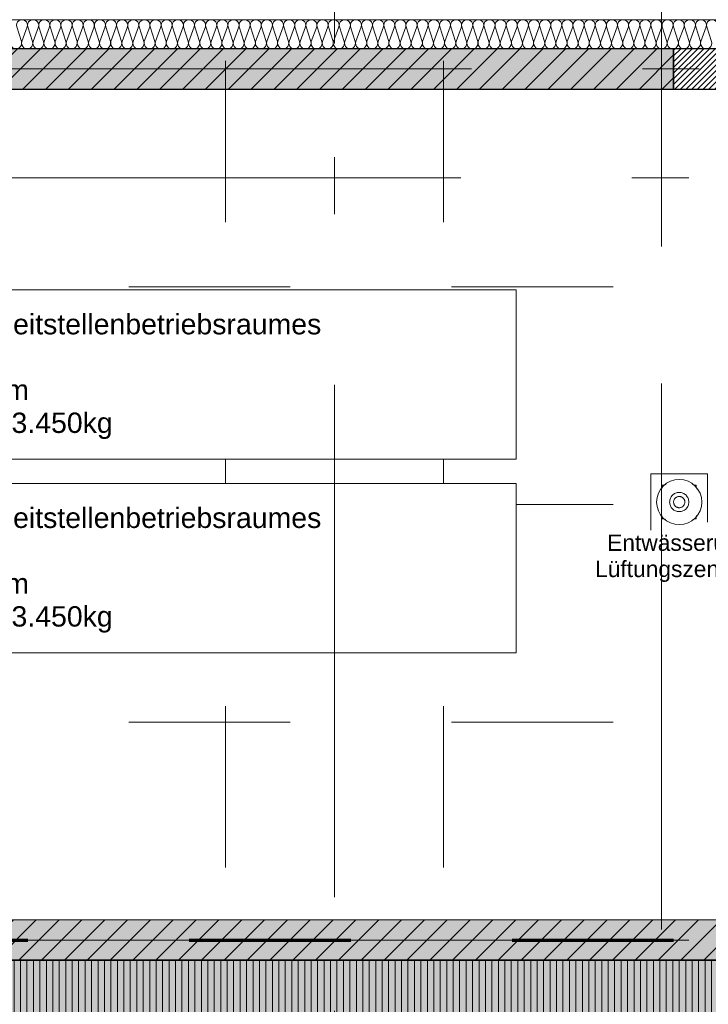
# Model space of a CAD drawing. Header units: metres. Extents: x -167 to 152, y -127 to 99.
# Tile 77 of 225: x -32.32 to -28.06, y -5.8 to 0.31. Entities that reach past the tile are written whole.
import ezdxf

# ---------------------------------------------------------------- set-up
doc = ezdxf.new("R2010")
doc.units = ezdxf.units.M
doc.header["$PDMODE"] = 1
doc.header["$PDSIZE"] = -2
for name, pattern in [('Achsen 01', [5.291531, 3.175, -1.058062, 0.352704, -0.705764]), ('gestrichelt - 01', [2, 1, -1]), ('Raster 01', [2, 1, -1])]:
    doc.linetypes.add(name, pattern=pattern)
doc.layers.get('0').update_dxf_attribs({"lineweight": 25})
for name, color, linetype, lineweight, true_color in [('013_Beton und Stahlbetonarbeiten-000 Sichtbeton-341 tragende In', 5, 'Continuous', 5, 0x0000ff), ('014_Fassadenarbeiten-330 mineralische Dämmung', 7, 'Continuous', 9, 0x666666), ('021_DA-Dachgully', 5, 'Continuous', 18, 0x0000ff), ('031_Metallbauarbeiten-350 Lamellendecke DS', 7, 'Continuous', 35, 0x666666), ('075_Raumlufttechnische Anlage-Lüftungsanlage', 7, 'Continuous', 18, 0x555555), ('AV1-Achsen', 1, 'Achsen 01', 18, 0xff0000), ('AV1-Raster', 7, 'Raster 01', 9, 0xa6a6a6)]:
    doc.layers.add(name, color=color, linetype=linetype, lineweight=lineweight, true_color=true_color)
for name, color, linetype, lineweight in [('013_Beton und Stahlbetonarbeiten-330 Außenwände', 7, 'Continuous', 25), ('013_Beton und Stahlbetonarbeiten-340 Innenwände', 7, 'Continuous', 18), ('075_Raumlufttechnische Anlage-Beschriftung', 7, 'Continuous', 9), ('_1.35m (3D)', 7, 'Continuous', 9), ('_GRU (2D)', 7, 'Continuous', 9), ('_OG 1 (2D)', 7, 'Continuous', 9), ('_OG 1 - DS (2D)', 7, 'Continuous', 9), ('AV1-Brandschutzkonzept-Brandschutzkonzept', 7, 'Continuous', 5), ('AV1-Schnitt Achsen', 7, 'Achsen 01', 18), ('Bemaßung-Bemaßung', 7, 'Continuous', 9), ('Keine', 7, 'Continuous', 9)]:
    doc.layers.add(name, color=color, linetype=linetype, lineweight=lineweight)
doc.layers.get('0').freeze()
doc.styles.add('Arial', font='arial.ttf')
doc.dimstyles.new('COE 50', dxfattribs={"dimtxt": 126.090495, "dimasz": 0.001414, "dimexe": 0.001, "dimexo": 0.01, "dimgap": 0.001, "dimtad": 1, "dimdec": 3, "dimtxsty": 'Arial', "dimblk": 'VW_SLASH-4', "dimblk1": 'VW_SLASH-4', "dimblk2": 'VW_SLASH-4', "dimcen": 0, "dimadec": 3, "dimazin": 0, "dimtfac": 0.8, "dimtdec": 3, "dimtix": 1, "dimtmove": 0, "dimatfit": 0, "dimldrblk": 'VW_SLASH-3', "dimfxl": 0.002, "dimfxlon": 1, "dimfrac": 2, "dimtolj": 1, "dimarcsym": 0})
pattern_1 = [(45, (0, 0), (0.07071068, -0.07071068), [0.025, -0.025])]
pattern_2 = [(-135, (0.03106, -0.03313), (0.07071068, -0.07071068), [])]

# ---------------------------------------------------------------- blocks, each defined once
blk = doc.blocks.new('Group-2')
at = {"layer": 'AV1-Raster'}
for p, q in [((-31.05, -22.95), (-31.05, 1.35)), ((-29.7, -22.95), (-29.7, 1.35)), ((-28.35, -22.95), (-28.35, 1.35)), ((1.35, -1.35), (-40.5, -1.35)), ((1.35, -2.7), (-40.5, -2.7)), ((1.35, -4.05), (-40.5, -4.05)), ((1.35, -5.4), (-40.5, -5.4))]:
    blk.add_line(p, q, dxfattribs=at)
blk = doc.blocks.new('1.35m (3D)')
at = {"layer": 'AV1-Raster', "color": 7}
blk.add_blockref('Group-2', (0, 0), dxfattribs=at)
blk = doc.blocks.new('OG 1 - DS (2D)')
at = {"layer": '031_Metallbauarbeiten-350 Lamellendecke DS', "linetype": 'Continuous', "lineweight": 0, "transparency": 33554508}
blk.add_hatch(color=254, dxfattribs=at).paths.add_polyline_path([(-35.225, -5.525), (-25.65, -5.525), (-25.65, -7.837), (-35.225, -7.837)])
at = {"layer": '031_Metallbauarbeiten-350 Lamellendecke DS', "linetype": 'Continuous', "lineweight": 9, "transparency": 33554508}
h = blk.add_hatch(dxfattribs=at)
h.set_pattern_fill('Lamellendecke', color=252, style=0, pattern_type=2)
h.set_pattern_definition([(90, (0, 0), (0.04, 0), [])])
h.paths.add_polyline_path([(-35.225, -5.525), (-25.65, -5.525), (-25.65, -7.837), (-35.225, -7.837)])
at = {"layer": '031_Metallbauarbeiten-350 Lamellendecke DS', "flags": 128}
blk.add_lwpolyline([(-35.225, -5.525), (-25.65, -5.525), (-25.65, -7.837), (-35.225, -7.837)], close=True, dxfattribs=at)
blk = doc.blocks.new('Group-276')
at = {"layer": '014_Fassadenarbeiten-330 mineralische Dämmung', "transparency": 33554687, "flags": 128}
blk.add_lwpolyline([(0.26, 28.0036, 1.372583), (0.26, 28.0692), (0.17, 28.0402, -1.372995), (0.17, 28.1058), (0.26, 28.0725, 1.372583), (0.26, 28.1381), (0.17, 28.1092, -1.372995), (0.17, 28.1748), (0.26, 28.1415, 1.372583), (0.26, 28.2071), (0.17, 28.1781, -1.372995), (0.17, 28.2437), (0.26, 28.2104, 1.372583), (0.26, 28.276), (0.17, 28.2471, -1.372995), (0.17, 28.3127), (0.26, 28.2794, 1.372583), (0.26, 28.345), (0.17, 28.316, -1.372995), (0.17, 28.3816), (0.26, 28.3483, 1.372583), (0.26, 28.4139), (0.17, 28.385, -1.372995), (0.17, 28.4505), (0.26, 28.4173, 1.372583), (0.26, 28.4828), (0.17, 28.4539, -1.372995), (0.17, 28.5195), (0.26, 28.4862, 1.372583), (0.26, 28.5518), (0.17, 28.5229, -1.372995), (0.17, 28.5884), (0.26, 28.5552, 1.372583), (0.26, 28.6207), (0.17, 28.5918, -1.372995), (0.17, 28.6574), (0.26, 28.6241, 1.372583), (0.26, 28.6897), (0.17, 28.6608, -1.372995), (0.17, 28.7263), (0.26, 28.6931, 1.372583), (0.26, 28.7586), (0.17, 28.7297, -1.372995), (0.17, 28.7953), (0.26, 28.762, 1.372583), (0.26, 28.8276), (0.17, 28.7986, -1.372995), (0.17, 28.8642), (0.26, 28.8309, 1.372583), (0.26, 28.8965), (0.17, 28.8676, -1.372995), (0.17, 28.9332), (0.26, 28.8999, 1.372583), (0.26, 28.9655), (0.17, 28.9365, -1.372995), (0.17, 29.0021), (0.26, 28.9688, 1.372583), (0.26, 29.0344), (0.17, 29.0055, -1.372995), (0.17, 29.071), (0.26, 29.0378, 1.372583), (0.26, 29.1033), (0.17, 29.0744, -1.372995), (0.17, 29.14), (0.26, 29.1067, 1.372583), (0.26, 29.1723), (0.17, 29.1434, -1.372995), (0.17, 29.2089), (0.26, 29.1757, 1.372583), (0.26, 29.2412), (0.17, 29.2123, -1.372995), (0.17, 29.2779), (0.26, 29.2446, 1.372583), (0.26, 29.3102), (0.17, 29.2813, -1.372995), (0.17, 29.3468), (0.26, 29.3136, 1.372583), (0.26, 29.3791), (0.17, 29.3502, -1.372995), (0.17, 29.4158), (0.26, 29.3825, 1.372583), (0.26, 29.4481), (0.17, 29.4191, -1.372995), (0.17, 29.4847), (0.26, 29.4514, 1.372583), (0.26, 29.517), (0.17, 29.4881, -1.372995), (0.17, 29.5537), (0.26, 29.5204, 1.372583), (0.26, 29.586), (0.17, 29.557, -1.372995), (0.17, 29.6226), (0.26, 29.5893, 1.372583), (0.26, 29.6549), (0.17, 29.626, -1.372995), (0.17, 29.6915), (0.26, 29.6583, 1.372583), (0.26, 29.7238), (0.17, 29.6949, -1.372995), (0.17, 29.7605), (0.26, 29.7272, 1.372583), (0.26, 29.7928), (0.17, 29.7639, -1.372995), (0.17, 29.8294), (0.26, 29.7962, 1.372583), (0.26, 29.8617), (0.17, 29.8328, -1.372995), (0.17, 29.8984), (0.26, 29.8651, 1.372583), (0.26, 29.9307), (0.17, 29.9018, -1.372995), (0.17, 29.9673), (0.26, 29.9341, 1.372583), (0.26, 29.9996), (0.17, 29.9707, -1.372995), (0.17, 30.0363), (0.26, 30.003, 1.372583), (0.26, 30.0686), (0.17, 30.0396, -1.372995), (0.17, 30.1052), (0.26, 30.0719, 1.372583), (0.26, 30.1375), (0.17, 30.1086, -1.372995), (0.17, 30.1742), (0.26, 30.1409, 1.372583), (0.26, 30.2065), (0.17, 30.1775, -1.372995), (0.17, 30.2431), (0.26, 30.2098, 1.372583), (0.26, 30.2754), (0.17, 30.2465, -1.372995), (0.17, 30.3121), (0.26, 30.2788, 1.372583), (0.26, 30.3444), (0.17, 30.3154, -1.372995), (0.17, 30.381), (0.26, 30.3477, 1.372583), (0.26, 30.4133), (0.17, 30.3844, -1.372995), (0.17, 30.4499), (0.26, 30.4167, 1.372583), (0.26, 30.4822), (0.17, 30.4533, -1.372995), (0.17, 30.5189), (0.26, 30.4856, 1.372583), (0.26, 30.5512), (0.17, 30.5223, -1.372995), (0.17, 30.5878), (0.26, 30.5546, 1.372583), (0.26, 30.6201), (0.17, 30.5912, -1.372995), (0.17, 30.6568), (0.26, 30.6235, 1.372583), (0.26, 30.6891), (0.17, 30.6602, -1.372995), (0.17, 30.7257), (0.26, 30.6925, 1.372583), (0.26, 30.758), (0.17, 30.7291, -1.372995), (0.17, 30.7947), (0.26, 30.7614, 1.372583), (0.26, 30.827), (0.17, 30.798, -1.372995), (0.17, 30.8636), (0.26, 30.8303, 1.372583), (0.26, 30.8959), (0.17, 30.867, -1.372995), (0.17, 30.9326), (0.26, 30.8993, 1.372583), (0.26, 30.9649), (0.17, 30.9359, -1.372995), (0.17, 31.0015), (0.26, 30.9682, 1.372583), (0.26, 31.0338), (0.17, 31.0049, -1.372995), (0.17, 31.0704), (0.26, 31.0372, 1.372583), (0.26, 31.1027), (0.17, 31.0738, -1.372995), (0.17, 31.1394), (0.26, 31.1061, 1.372583), (0.26, 31.1717), (0.17, 31.1428, -1.372995), (0.17, 31.2083), (0.26, 31.1751, 1.372583), (0.26, 31.2406), (0.17, 31.2117, -1.372995), (0.17, 31.2773), (0.26, 31.244, 1.372583), (0.26, 31.3096), (0.17, 31.2807, -1.372995), (0.17, 31.3462), (0.26, 31.313, 1.372583), (0.26, 31.3785), (0.17, 31.3496, -1.372995), (0.17, 31.4152), (0.26, 31.3819, 1.372583), (0.26, 31.4475), (0.17, 31.4185, -1.372995), (0.17, 31.4841), (0.26, 31.4508, 1.372583), (0.26, 31.5164), (0.17, 31.4875, -1.372995), (0.17, 31.5531), (0.26, 31.5198, 1.372583), (0.26, 31.5854), (0.17, 31.5564, -1.372995), (0.17, 31.622), (0.26, 31.5887, 1.372583), (0.26, 31.6543), (0.17, 31.6254, -1.372995), (0.17, 31.6909), (0.26, 31.6577, 1.372583), (0.26, 31.7232), (0.17, 31.6943, -1.372995), (0.17, 31.7599), (0.26, 31.7266, 1.372583), (0.26, 31.7922), (0.17, 31.7633, -1.372995), (0.17, 31.8288), (0.26, 31.7956, 1.372583), (0.26, 31.8611), (0.17, 31.8322, -1.372995), (0.17, 31.8978), (0.26, 31.8645, 1.372583), (0.26, 31.9301), (0.17, 31.9012, -1.372995), (0.17, 31.9667), (0.26, 31.9335, 1.372583), (0.26, 31.999), (0.17, 31.9701, -1.372995), (0.17, 32.0357), (0.26, 32.0024, 1.372583), (0.26, 32.068), (0.17, 32.039, -1.372995), (0.17, 32.1046), (0.26, 32.0713, 1.372583), (0.26, 32.1369), (0.17, 32.108, -1.372995), (0.17, 32.1736), (0.26, 32.1403, 1.372583), (0.26, 32.2059), (0.17, 32.1769, -1.372995), (0.17, 32.2425), (0.26, 32.2092, 1.372583), (0.26, 32.2748), (0.17, 32.2459, -1.372995), (0.17, 32.3115), (0.26, 32.2782, 1.372583), (0.26, 32.3438), (0.17, 32.3148, -1.372995), (0.17, 32.3804)], format="xyb", dxfattribs=at)
blk = doc.blocks.new('Group-277')
at = {"layer": '014_Fassadenarbeiten-330 mineralische Dämmung', "transparency": 33554687}
blk.add_blockref('Group-276', (0, 0), dxfattribs=at)
blk = doc.blocks.new('Parametric Object-39')
at = {"layer": '014_Fassadenarbeiten-330 mineralische Dämmung', "color": 7, "transparency": 33554687}
blk.add_blockref('Group-277', (0, 0), dxfattribs=at)
at = {"layer": '014_Fassadenarbeiten-330 mineralische Dämmung', "color": 0, "flags": 1}
for tag in ['IFC_UUID', 'instanceID', 'prm0_name', 'prm0_type', 'prm0_value', 'prm1_name', 'prm1_type', 'prm1_value', 'prm2_name', 'prm2_type', 'prm2_value', 'prm3_name', 'prm3_type', 'prm3_value', 'prm4_name', 'prm4_type', 'prm4_value', 'prm5_name', 'prm5_type', 'prm5_value', 'prm6_name', 'prm6_type', 'prm6_value']:
    blk.add_attdef(tag, (-39.455, 0.1154), '', height=0.00018, dxfattribs=at)
blk = doc.blocks.new('Group-320')
at = {"color": 255}
for points in [[(-36.4511, -1.3696), (-29.2499, -1.3696), (-29.2499, -2.4195), (-36.4511, -2.4195)], [(-36.4511, -2.5698), (-29.2499, -2.5698), (-29.2499, -3.6197), (-36.4511, -3.6197)]]:
    blk.add_wipeout(points, dxfattribs=at).dxf.layer = '075_Raumlufttechnische Anlage-Lüftungsanlage'
at = {"layer": '075_Raumlufttechnische Anlage-Lüftungsanlage', "flags": 128}
for points in [[(-36.4511, -1.3696), (-29.2499, -1.3696), (-29.2499, -2.4195), (-36.4511, -2.4195)], [(-36.4511, -2.5698), (-29.2499, -2.5698), (-29.2499, -3.6197), (-36.4511, -3.6197)]]:
    blk.add_lwpolyline(points, close=True, dxfattribs=at)
at = {"layer": '075_Raumlufttechnische Anlage-Beschriftung', "color": 253, "char_height": 0.12609, "attachment_point": 8, "line_spacing_factor": 0.969122, "style": 'Arial'}
for insert in [(-32.8505, -2.2946), (-32.8505, -3.4948)]:
    blk.add_mtext('Luftgerät zur Teilklimatisierung des Leitstellenbetriebsraumes\\PLBH\\P7,20m x 1,05m\\PBetriebsgewicht ca. 3.450kg', dxfattribs=dict(at, insert=insert))
blk = doc.blocks.new('Group-659')
at = {"layer": '021_DA-Dachgully', "linetype": 'gestrichelt - 01', "flags": 128}
blk.add_lwpolyline([(-28.345, -2.79), (-28.345, -2.58), (-28.135, -2.58), (-28.135, -2.79)], close=True, dxfattribs=at)
at = {"color": 255, "transparency": 33554559}
blk.add_wipeout([(-28.24, -2.545), (-28.141, -2.586), (-28.1, -2.685), (-28.141, -2.784), (-28.24, -2.825), (-28.339, -2.784), (-28.38, -2.685), (-28.339, -2.586)], dxfattribs=at).dxf.layer = '021_DA-Dachgully'
at = {"layer": '021_DA-Dachgully', "linetype": 'gestrichelt - 01', "flags": 128}
blk.add_lwpolyline([(-28.415, -2.86), (-28.415, -2.51), (-28.065, -2.51), (-28.065, -2.86)], close=True, dxfattribs=at)
at = {"layer": '021_DA-Dachgully'}
blk.add_circle((-28.24, -2.685), 0.14, dxfattribs=at)
at = {"layer": '021_DA-Dachgully', "linetype": 'gestrichelt - 01'}
blk.add_circle((-28.24, -2.685), 0.0595, dxfattribs=at)
at = {"color": 255, "linetype": 'gestrichelt - 01', "transparency": 33554559}
blk.add_wipeout([(-28.24, -2.65), (-28.2153, -2.6603), (-28.205, -2.685), (-28.2153, -2.7097), (-28.24, -2.72), (-28.2647, -2.7097), (-28.275, -2.685), (-28.2647, -2.6603)], dxfattribs=at).dxf.layer = '021_DA-Dachgully'
at = {"layer": '021_DA-Dachgully', "linetype": 'gestrichelt - 01'}
blk.add_circle((-28.24, -2.685), 0.035, dxfattribs=at)
blk = doc.blocks.new('VW_SLASH-4')
at = {"color": 0, "linetype": 'ByBlock', "lineweight": -2, "transparency": 16777216}
blk.add_line((0, 0), (-1, 0), dxfattribs=at)
at = {"color": 0, "linetype": 'Continuous', "lineweight": 15, "transparency": 16777216, "flags": 128}
blk.add_lwpolyline([(0.5, 0.5), (-0.5, -0.5)], dxfattribs=at)
blk = doc.blocks.new('*D1750')
at = {"layer": 'Bemaßung-Bemaßung', "color": 0, "lineweight": -2}
for p, q in [((-33.75, 3.575), (-33.75, 3.725)), ((-28.35, 3.575), (-28.35, 3.725)), ((-28.4207, 3.675), (-33.6793, 3.675))]:
    blk.add_line(p, q, dxfattribs=at)
at = {"layer": 'Defpoints', "color": 0}
for p in [(-33.75, 3.675), (-33.75, 0), (-28.35, 0)]:
    blk.add_point(p, dxfattribs=at)
at = {"layer": 'Bemaßung-Bemaßung', "color": 0, "lineweight": -2, "xscale": 0.070693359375, "yscale": 0.070693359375, "zscale": 0.070693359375, "rotation": 180}
blk.add_blockref('VW_SLASH-4', (-33.75, 3.675), dxfattribs=at)
at = {"layer": 'Bemaßung-Bemaßung', "color": 0, "lineweight": -2, "xscale": 0.070693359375, "yscale": 0.070693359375, "zscale": 0.070693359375}
blk.add_blockref('VW_SLASH-4', (-28.35, 3.675), dxfattribs=at)
at = {"layer": 'Bemaßung-Bemaßung', "color": 0, "insert": (-31.05, 3.8008), "char_height": 0.12609, "attachment_point": 5, "style": 'Arial'}
blk.add_mtext('\\A1;5,40', dxfattribs=at)
blk = doc.blocks.new('VW_SLASH-3')
at = {"color": 0, "linetype": 'ByBlock', "lineweight": -2, "transparency": 16777216}
blk.add_line((0, 0), (-1, 0), dxfattribs=at)
at = {"color": 0, "linetype": 'Continuous', "lineweight": 15, "transparency": 16777216, "flags": 128}
blk.add_lwpolyline([(0.5, 0.5), (-0.5, -0.5)], dxfattribs=at)
blk = doc.blocks.new('*D1751')
at = {"layer": 'Bemaßung-Bemaßung', "color": 0, "lineweight": -2}
for p, q in [((-28.35, 3.575), (-28.35, 3.725)), ((-22.95, 3.575), (-22.95, 3.725)), ((-23.0207, 3.675), (-28.2793, 3.675))]:
    blk.add_line(p, q, dxfattribs=at)
at = {"layer": 'Defpoints', "color": 0}
for p in [(-28.35, 3.675), (-28.35, 0), (-22.95, 0)]:
    blk.add_point(p, dxfattribs=at)
at = {"layer": 'Bemaßung-Bemaßung', "color": 0, "lineweight": -2, "xscale": 0.070693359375, "yscale": 0.070693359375, "zscale": 0.070693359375, "rotation": 180}
blk.add_blockref('VW_SLASH-4', (-28.35, 3.675), dxfattribs=at)
at = {"layer": 'Bemaßung-Bemaßung', "color": 0, "lineweight": -2, "xscale": 0.070693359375, "yscale": 0.070693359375, "zscale": 0.070693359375}
blk.add_blockref('VW_SLASH-4', (-22.95, 3.675), dxfattribs=at)
at = {"layer": 'Bemaßung-Bemaßung', "color": 0, "insert": (-25.65, 3.8008), "char_height": 0.12609, "attachment_point": 5, "style": 'Arial'}
blk.add_mtext('\\A1;5,40', dxfattribs=at)
blk = doc.blocks.new('*D2028')
at = {"layer": 'Defpoints', "color": 0}
for p in [(-30.925, -0.325), (-26.7535, -0.325), (-30.915, -1.855)]:
    blk.add_point(p, dxfattribs=at)
at = {"layer": 'Keine', "color": 0, "linetype": 'Continuous', "lineweight": -2}
for p, q in [((-26.8535, -0.325), (-26.7035, -0.325)), ((-26.7535, -1.7843), (-26.7535, -0.3957)), ((-26.8535, -1.855), (-26.7035, -1.855))]:
    blk.add_line(p, q, dxfattribs=at)
at = {"layer": 'Keine', "color": 0, "lineweight": -2, "xscale": 0.070693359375, "yscale": 0.070693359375, "zscale": 0.070693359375}
for p, rotation in [((-26.7535, -0.325), 90), ((-26.7535, -1.855), 270)]:
    blk.add_blockref('VW_SLASH-4', p, dxfattribs=dict(at, rotation=rotation))
at = {"layer": 'Keine', "color": 0, "lineweight": 13, "insert": (-26.8641, -1.09), "char_height": 0.10087, "attachment_point": 5, "rotation": 90, "style": 'Arial'}
blk.add_mtext('\\A1;1,53', dxfattribs=at)
blk = doc.blocks.new('*D2033')
at = {"layer": 'Defpoints', "color": 0}
for p in [(-30.925, -0.325), (-24.715, -0.325), (-30.915, -1.855)]:
    blk.add_point(p, dxfattribs=at)
at = {"layer": 'Keine', "color": 0, "linetype": 'Continuous', "lineweight": -2}
for p, q in [((-24.815, -0.325), (-24.665, -0.325)), ((-24.715, -1.7843), (-24.715, -0.3957)), ((-24.815, -1.855), (-24.665, -1.855))]:
    blk.add_line(p, q, dxfattribs=at)
at = {"layer": 'Keine', "color": 0, "lineweight": -2, "xscale": 0.070693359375, "yscale": 0.070693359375, "zscale": 0.070693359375}
for p, rotation in [((-24.715, -0.325), 90), ((-24.715, -1.855), 270)]:
    blk.add_blockref('VW_SLASH-4', p, dxfattribs=dict(at, rotation=rotation))
at = {"layer": 'Keine', "color": 0, "lineweight": 13, "insert": (-24.8256, -1.09), "char_height": 0.10087, "attachment_point": 5, "rotation": 90, "style": 'Arial'}
blk.add_mtext('\\A1;1,53', dxfattribs=at)
blk = doc.blocks.new('Group-749')
at = {"layer": 'AV1-Achsen'}
blk.add_line((-28.35, -26.5), (-28.35, 4.9), dxfattribs=at)
blk = doc.blocks.new('Group-752')
at = {"layer": 'AV1-Achsen'}
blk.add_line((-43.2844, 0), (4.2656, 0), dxfattribs=at)
blk = doc.blocks.new('Group-756')
at = {"layer": 'AV1-Achsen'}
blk.add_line((-43.35, -5.4), (4.2, -5.4), dxfattribs=at)
blk = doc.blocks.new('Group-759')
at = {"layer": 'AV1-Schnitt Achsen'}
blk.add_line((-43.35, -0.675), (4.2, -0.675), dxfattribs=at)
blk = doc.blocks.new('Group-764')
at = {"layer": 'AV1-Schnitt Achsen'}
blk.add_line((-30.375, -26.3), (-30.375, 4.7), dxfattribs=at)
blk = doc.blocks.new('GRU (2D)')
at = {"layer": 'AV1-Achsen', "color": 7}
for name in ['Group-749', 'Group-752', 'Group-756']:
    blk.add_blockref(name, (0, 0), dxfattribs=at)
at = {"layer": 'AV1-Schnitt Achsen', "color": 7}
for name in ['Group-764', 'Group-759']:
    blk.add_blockref(name, (0, 0), dxfattribs=at)
blk = doc.blocks.new('OG 1 (2D)')
at = {"layer": '013_Beton und Stahlbetonarbeiten-000 Sichtbeton-341 tragende In', "linetype": 'Continuous', "lineweight": 0}
blk.add_hatch(color=30, dxfattribs=at).paths.add_polyline_path([(-22.875, -5.475), (-36.325, -5.475), (-36.325, -5.525), (-22.825, -5.525)])
at = {"layer": '013_Beton und Stahlbetonarbeiten-330 Außenwände', "linetype": 'Continuous', "lineweight": 0, "true_color": 0xc0c0c0}
blk.add_hatch(color=9, dxfattribs=at).paths.add_polyline_path([(-39.275, 0.125), (-39.275, -1.425), (-39.025, -1.425), (-39.025, -0.125), (-28.275, -0.125), (-28.275, 0.125)])
at = {"layer": '013_Beton und Stahlbetonarbeiten-330 Außenwände', "linetype": 'Continuous', "lineweight": 13}
h = blk.add_hatch(dxfattribs=at)
h.set_pattern_fill('Stahlbeton', color=251, style=0, pattern_type=2)
h.set_pattern_definition(pattern_1)
h.paths.add_polyline_path([(-39.275, 0.125), (-39.275, -1.425), (-39.025, -1.425), (-39.025, -0.125), (-28.275, -0.125), (-28.275, 0.125)])
h = blk.add_hatch(dxfattribs=at)
h.set_pattern_fill('Stahlbeton-1', color=251, style=0, pattern_type=2)
h.set_pattern_definition(pattern_2)
h.paths.add_polyline_path([(-39.275, 0.125), (-39.275, -1.425), (-39.025, -1.425), (-39.025, -0.125), (-28.275, -0.125), (-28.275, 0.125)])
at = {"layer": '013_Beton und Stahlbetonarbeiten-330 Außenwände', "linetype": 'Continuous', "lineweight": 9}
h = blk.add_hatch(dxfattribs=at)
h.set_pattern_fill('Mauerwerk allg_-2', color=1, style=0, pattern_type=2)
h.set_pattern_definition([(45, (0, 0), (0.01767767, -0.01767767), [])])
h.paths.add_polyline_path([(-28.275, 0.125), (-28.275, -0.125), (-27.075, -0.125), (-27.075, 0.125)])
at = {"layer": '013_Beton und Stahlbetonarbeiten-340 Innenwände', "linetype": 'Continuous', "lineweight": 0, "true_color": 0xc0c0c0}
blk.add_hatch(color=9, dxfattribs=at).paths.add_polyline_path([(-36.325, -5.275), (-36.325, -5.525), (-22.825, -5.525), (-22.825, -5.275)])
at = {"layer": '013_Beton und Stahlbetonarbeiten-340 Innenwände', "linetype": 'Continuous', "lineweight": 13}
h = blk.add_hatch(dxfattribs=at)
h.set_pattern_fill('Stahlbeton', color=251, style=0, pattern_type=2)
h.set_pattern_definition(pattern_1)
h.paths.add_polyline_path([(-36.325, -5.275), (-36.325, -5.525), (-22.825, -5.525), (-22.825, -5.275)])
h = blk.add_hatch(dxfattribs=at)
h.set_pattern_fill('Stahlbeton-1', color=251, style=0, pattern_type=2)
h.set_pattern_definition(pattern_2)
h.paths.add_polyline_path([(-36.325, -5.275), (-36.325, -5.525), (-22.825, -5.525), (-22.825, -5.275)])
at = {"layer": '013_Beton und Stahlbetonarbeiten-330 Außenwände', "flags": 128}
for points in [[(-39.275, 0.125), (-39.275, -1.425), (-39.025, -1.425), (-39.025, -0.125), (-28.275, -0.125), (-28.275, 0.125)], [(-28.275, 0.125), (-28.275, -0.125), (-27.075, -0.125), (-27.075, 0.125)]]:
    blk.add_lwpolyline(points, close=True, dxfattribs=at)
at = {"layer": '013_Beton und Stahlbetonarbeiten-340 Innenwände', "flags": 128}
blk.add_lwpolyline([(-36.325, -5.275), (-36.325, -5.525), (-22.825, -5.525), (-22.825, -5.275)], close=True, dxfattribs=at)
at = {"layer": '014_Fassadenarbeiten-330 mineralische Dämmung', "flags": 128}
blk.add_lwpolyline([(-36.8275, -5.525), (-39.275, -5.525), (-39.275, 0.125), (-18.9, 0.125), (-18.9, 0.305), (-39.455, 0.305), (-39.455, -5.705), (-36.8275, -5.705)], close=True, dxfattribs=at)
at = {"layer": 'AV1-Brandschutzkonzept-Brandschutzkonzept', "color": 220, "linetype": 'gestrichelt - 01', "lineweight": 70, "true_color": 0xff00bc, "transparency": 33554687}
blk.add_line((-39.275, -5.4), (-27, -5.4), dxfattribs=at)
at = {"layer": '014_Fassadenarbeiten-330 mineralische Dämmung', "rotation": 90}
blk.add_blockref('Parametric Object-39', (0, 0), dxfattribs=at)
at = {"layer": 'Bemaßung-Bemaßung', "color": 1}
for p1, p2, picture, middle in [((-28.35, 0), (-33.75, 0), '*D1750', (-31.05, 3.8008)), ((-22.95, 0), (-28.35, 0), '*D1751', (-25.65, 3.8008))]:
    dim = blk.add_aligned_dim(p1=p1, p2=p2, distance=-3.675, text='5,40', dimstyle='COE 50', override={"dimtxt": 0.12609, "dimasz": 0.070693, "dimexe": 0.05, "dimgap": 0.05, "dimpost": '<>', "dimtxsty": 'Arial', "dimtmove": 2, "dimfxl": 0.1}, dxfattribs=at)
    dim.commit()
    dim.dimension.update_dxf_attribs({"geometry": picture, "text_midpoint": middle})
at = {"layer": '021_DA-Dachgully', "color": 7}
blk.add_blockref('Group-659', (0, 0), dxfattribs=at)
at = {"layer": '075_Raumlufttechnische Anlage-Lüftungsanlage'}
blk.add_blockref('Group-320', (0, 0), dxfattribs=at)
at = {"layer": '021_DA-Dachgully', "color": 8, "transparency": 33554687, "insert": (-28.24, -2.8865), "char_height": 0.100872, "attachment_point": 2, "line_spacing_factor": 0.967016, "style": 'Arial'}
blk.add_mtext('Entwässerung\\PLüftungszentrale', dxfattribs=at)
at = {"layer": 'Keine', "color": 230, "linetype": 'Continuous', "lineweight": 13}
for base, picture, middle in [((-26.7535, -0.325), '*D2028', (-26.8641, -1.09)), ((-24.715, -0.325), '*D2033', (-24.8256, -1.09))]:
    dim = blk.add_linear_dim(base=base, p1=(-30.915, -1.855), p2=(-30.925, -0.325), angle=270, text='1,53', dimstyle='COE 50', override={"dimtxt": 0.100872, "dimasz": 0.070693, "dimexe": 0.05, "dimgap": 0.05, "dimpost": '<>', "dimtxsty": 'Arial', "dimtmove": 2, "dimfxl": 0.1}, dxfattribs=at)
    dim.commit()
    dim.dimension.update_dxf_attribs({"geometry": picture, "text_midpoint": middle})

msp = doc.modelspace()

# ---------------------------------------------------------------- block references
at = {"layer": '_1.35m (3D)'}
msp.add_blockref('1.35m (3D)', (0, 0), dxfattribs=at)

# ---------------------------------------------------------------- next in the draw order: block references
at = {"layer": '_OG 1 - DS (2D)'}
msp.add_blockref('OG 1 - DS (2D)', (0, 0), dxfattribs=at)

# ---------------------------------------------------------------- next in the draw order: block references
at = {"layer": '_OG 1 (2D)'}
msp.add_blockref('OG 1 (2D)', (0, 0), dxfattribs=at)

# ---------------------------------------------------------------- next in the draw order: block references
at = {"layer": '_GRU (2D)'}
msp.add_blockref('GRU (2D)', (0, 0), dxfattribs=at)

doc.saveas('drawing.dxf')
